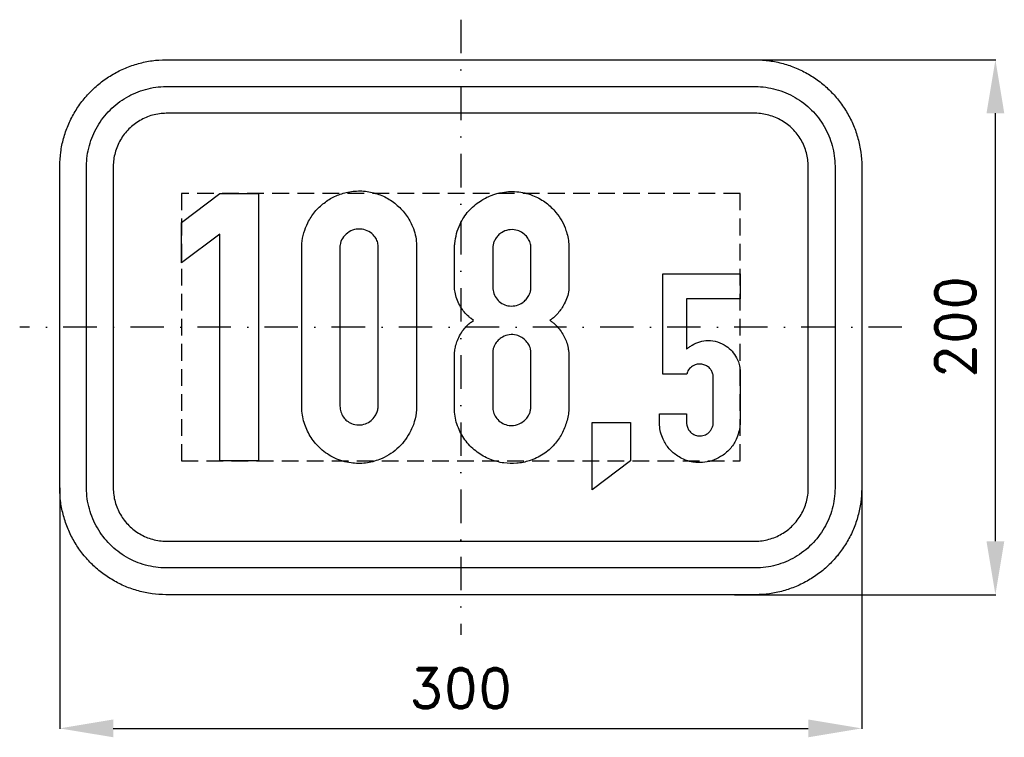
# Model space of a CAD drawing. Header units: millimetres. Extents: x -165 to 203, y -153 to 115.
import ezdxf

# ---------------------------------------------------------------- set-up
doc = ezdxf.new("R2010")
doc.units = ezdxf.units.MM
doc.header["$LTSCALE"] = 5
doc.linetypes.add('ČERCHOVANÁX2', pattern=[2, 1, -0.5, 0, -0.5])
doc.linetypes.add('ČÁRKOVANÁX2', pattern=[1.5, 1, -0.5])
doc.layers.add('Kóty', color=2, linetype='Continuous')
doc.layers.add('Značka', color=7, linetype='Continuous')
doc.styles.get("Standard").update_dxf_attribs({"font": 'romand.shx', "height": 15})
doc.dimstyles.get("Standard").update_dxf_attribs({"dimtxt": 15, "dimasz": 20, "dimexe": 0.18, "dimexo": 0.0625, "dimgap": 7.5, "dimtad": 1, "dimdec": 0, "dimzin": 0, "dimdsep": 46, "dimtxsty": 'Standard', "dimcen": 0.09, "dimadec": 0, "dimazin": 0, "dimtfac": 1, "dimtdec": 0, "dimtofl": 0, "dimtmove": 0, "dimatfit": 3, "dimfxl": 1, "dimtolj": 1, "dimtzin": 0, "dimarcsym": 0})

# ---------------------------------------------------------------- blocks, each defined once
blk = doc.blocks.new('*D0')
at = {"layer": 'Defpoints', "color": 0, "transparency": 16777216}
for p in [(-150, -60), (150, -60.31), (150, -150)]:
    blk.add_point(p, dxfattribs=at)
at = {"layer": 'Kóty', "color": 0, "lineweight": -2, "transparency": 16777216}
for p, q in [((-150, -60.06), (-150, -150.18)), ((150, -60.38), (150, -150.18)), ((-130, -150), (130, -150))]:
    blk.add_line(p, q, dxfattribs=at)
at = {"layer": 'Kóty', "color": 0, "transparency": 16777216}
for points in [[(-130, -146.67), (-130, -153.33), (-150, -150)], [(130, -146.67), (130, -153.33), (150, -150)]]:
    blk.add_solid(points, dxfattribs=at)
at = {"layer": 'Kóty', "color": 0, "transparency": 16777216, "insert": (0, -135), "char_height": 15, "attachment_point": 5}
blk.add_mtext('\\A1;300', dxfattribs=at)
blk = doc.blocks.new('*D1')
at = {"layer": 'Defpoints', "color": 0, "transparency": 16777216}
for p in [(105.13, 100), (200, 100), (102.36, -100)]:
    blk.add_point(p, dxfattribs=at)
at = {"layer": 'Kóty', "color": 0, "lineweight": -2, "transparency": 16777216}
for p, q in [((105.19, 100), (200.18, 100)), ((200, -80), (200, 80)), ((102.42, -100), (200.18, -100))]:
    blk.add_line(p, q, dxfattribs=at)
at = {"layer": 'Kóty', "color": 0, "transparency": 16777216}
for points in [[(196.67, 80), (203.33, 80), (200, 100)], [(196.67, -80), (203.33, -80), (200, -100)]]:
    blk.add_solid(points, dxfattribs=at)
at = {"layer": 'Kóty', "color": 0, "transparency": 16777216, "insert": (185, 0), "char_height": 15, "attachment_point": 5, "rotation": 90}
blk.add_mtext('\\A1;200', dxfattribs=at)

msp = doc.modelspace()

# ---------------------------------------------------------------- linework, layer by layer
at = {"layer": 'Značka', "color": 6, "linetype": 'ČERCHOVANÁX2', "lineweight": 25, "ltscale": 2.5}
for p, q in [((0, 115), (0, -115)), ((165, 0), (-165, 0))]:
    msp.add_line(p, q, dxfattribs=at)
at = {"layer": 'Značka', "color": 5}
for points in [[(-110, -100), (-110.1571, -99.9995), (-110.3142, -99.9988, -0.0321801), (-115.4791, -99.637, -0.0354434), (-120.5549, -98.5823, -0.0362668), (-125.4636, -96.9227, -0.0344204), (-130.0906, -94.5885, -0.0337219), (-134.4017, -91.714, -0.0340852), (-138.2843, -88.2843, -0.0342085), (-141.7172, -84.4026, -0.0342291), (-144.5885, -80.0906, -0.0340447), (-146.9061, -75.4605, -0.0334123), (-148.5823, -70.5549, -0.0341271), (-149.6542, -65.4767, -0.0367448), (-149.9988, -60.3142), (-149.9996, -60.1571), (-150, -60), (-150, 60), (-149.9995, 60.157), (-149.9988, 60.314, -0.0321804), (-149.637, 65.479, -0.0354435), (-148.5823, 70.555, -0.0362663), (-146.9227, 75.464, -0.0344188), (-144.5885, 80.091, -0.0337225), (-141.714, 84.402, -0.034085), (-138.2843, 88.284, -0.0342064), (-134.4026, 91.717, -0.0342299), (-130.0906, 94.589, -0.034045), (-125.4605, 96.906, -0.0334164), (-120.5549, 98.582, -0.0341289), (-115.4767, 99.654, -0.0367469), (-110.3142, 99.999), (-110.1571, 100), (-110, 100), (110, 100), (110.157, 100), (110.314, 99.999, -0.0321792), (115.479, 99.637, -0.0354414), (120.555, 98.582, -0.0362704), (125.464, 96.923, -0.0344248), (130.091, 94.589, -0.0337245), (134.402, 91.714, -0.0340837), (138.284, 88.284, -0.0342102), (141.717, 84.403, -0.034229), (144.589, 80.091, -0.0340409), (146.906, 75.46, -0.0334109), (148.582, 70.555, -0.0341229), (149.654, 65.477, -0.0367407), (149.999, 60.314), (150, 60.157), (150, 60), (150, -60), (150, -60.1571), (149.999, -60.3142, -0.0321733), (149.637, -65.4791, -0.0354419), (148.582, -70.5549, -0.0362652), (146.923, -75.4636, -0.0344184), (144.589, -80.0906, -0.0337214), (141.714, -84.4017, -0.0340882), (138.284, -88.2843, -0.03421), (134.403, -91.7172, -0.0342323), (130.091, -94.5885, -0.0340473), (125.46, -96.9061, -0.0334115), (120.555, -98.5823, -0.0341273), (115.477, -99.6542, -0.0367447), (110.314, -99.9988), (110.157, -99.9996), (110, -100), (-110, -100)], [(-110, -90), (-110.1178, -89.9996), (-110.2356, -89.9991, -0.03218), (-114.1093, -89.7277, -0.0354437), (-117.9162, -88.9367, -0.0362672), (-121.5977, -87.692, -0.0344212), (-125.068, -85.9414, -0.0337209), (-128.3013, -83.7855, -0.034085), (-131.2132, -81.2132, -0.0342084), (-133.7879, -78.3019, -0.0342286), (-135.9414, -75.068, -0.0340444), (-137.6795, -71.5954, -0.033413), (-138.9367, -67.9162, -0.0341275), (-139.7406, -64.1075, -0.0367449), (-139.9991, -60.2356), (-139.9997, -60.1178), (-140, -60), (-140, 60), (-139.9996, 60.118), (-139.9991, 60.236, -0.03218), (-139.7277, 64.109, -0.0354435), (-138.9367, 67.916, -0.0362653), (-137.692, 71.598, -0.0344204), (-135.9414, 75.068, -0.033723), (-133.7855, 78.301, -0.0340843), (-131.2132, 81.213, -0.0342074), (-128.3019, 83.788, -0.0342291), (-125.068, 85.941, -0.0340475), (-121.5954, 87.68, -0.0334125), (-117.9162, 88.937, -0.0341289), (-114.1075, 89.741, -0.0367489), (-110.2356, 89.999), (-110.1178, 90), (-110, 90), (110, 90), (110.118, 90), (110.236, 89.999, -0.0321795), (114.109, 89.728, -0.0354409), (117.916, 88.937, -0.036263), (121.598, 87.692, -0.0344212), (125.068, 85.941, -0.033723), (128.301, 83.785, -0.0340819), (131.213, 81.213, -0.0342055), (133.788, 78.302, -0.0342258), (135.941, 75.068, -0.0340501), (137.68, 71.595, -0.0334163), (138.937, 67.916, -0.0341287), (139.741, 64.108, -0.036741), (139.999, 60.236), (140, 60.118), (140, 60), (140, -60), (140, -60.1178), (139.999, -60.2356, -0.0321793), (139.728, -64.1093, -0.0354498), (138.937, -67.9162, -0.0362672), (137.692, -71.5977, -0.0344168), (135.941, -75.068, -0.0337242), (133.785, -78.3013, -0.0340849), (131.213, -81.2132, -0.0342071), (128.302, -83.7879, -0.0342319), (125.068, -85.9414, -0.0340454), (121.595, -87.6795, -0.0334142), (117.916, -88.9367, -0.0341249), (114.108, -89.7406, -0.036745), (110.236, -89.9991), (110.118, -89.9997), (110, -90), (-110, -90)], [(-110, -80), (110, -80), (110.079, -79.9998), (110.157, -79.9994, 0.0321801), (112.74, -79.8185, 0.0354442), (115.277, -79.2911, 0.0362669), (117.732, -78.4614, 0.034416), (120.045, -77.2943, 0.0337189), (122.201, -75.857, 0.0340785), (124.142, -74.1421, 0.0342137), (125.859, -72.2013, 0.0342224), (127.294, -70.0453, 0.0340475), (128.453, -67.7302, 0.033405), (129.291, -65.2775, 0.0341291), (129.827, -62.7384, 0.0367409), (129.999, -60.1571), (130, -60.0785), (130, -60), (130, 60), (130, 60.079), (129.999, 60.157, 0.0321792), (129.818, 62.74, 0.0354414), (129.291, 65.277, 0.0362594), (128.461, 67.732, 0.0344169), (127.294, 70.045, 0.033722), (125.857, 72.201, 0.0340771), (124.142, 74.142, 0.0342099), (122.201, 75.859, 0.0342309), (120.045, 77.294, 0.0340445), (117.73, 78.453, 0.0334122), (115.277, 79.291, 0.034122), (112.738, 79.827, 0.0367414), (110.157, 79.999), (110.079, 80), (110, 80), (-110, 80), (-110.0785, 80), (-110.1571, 79.999, 0.0321733), (-112.7396, 79.818, 0.0354415), (-115.2775, 79.291, 0.0362648), (-117.7318, 78.461, 0.0344187), (-120.0453, 77.294, 0.0337203), (-122.2008, 75.857, 0.034088), (-124.1421, 74.142, 0.0342107), (-125.8586, 72.201, 0.0342324), (-127.2943, 70.045, 0.0340469), (-128.453, 67.73, 0.0334108), (-129.2911, 65.277, 0.0341277), (-129.8271, 62.738, 0.0367445), (-129.9994, 60.157), (-129.9998, 60.079), (-130, 60), (-130, -60), (-129.9998, -60.0785), (-129.9994, -60.1571, 0.0321799), (-129.8185, -62.7396, 0.0354429), (-129.2911, -65.2775, 0.0362668), (-128.4614, -67.7318, 0.0344207), (-127.2943, -70.0453, 0.0337204), (-125.857, -72.2008, 0.0340846), (-124.1421, -74.1421, 0.0342097), (-122.2013, -75.8586, 0.0342292), (-120.0453, -77.2943, 0.0340442), (-117.7302, -78.453, 0.0334112), (-115.2775, -79.2911, 0.0341277), (-112.7384, -79.8271, 0.0367446), (-110.1571, -79.9994), (-110.0785, -79.9998), (-110, -80)], [(-59.477, 30.135), (-59.45, 30.724, -0.00580372), (-59.415, 31.313, -0.051517), (-58.699, 35.3, -0.0503708), (-57.185, 39.083, -0.0591976), (-54.585, 43.136, -0.0598868), (-51.113, 46.458, -0.0573711), (-47.198, 48.885, -0.056036), (-42.831, 50.375, -0.0629638), (-37.641, 50.965, -0.0650537), (-32.477, 50.229, -0.0622291), (-27.836, 48.424, -0.0596067), (-23.758, 45.552, -0.0588872), (-20.419, 41.924, -0.0612545), (-18.04, 37.615, -0.0428333), (-17.023, 34.557, -0.0470574), (-16.571, 31.385, -0.00597661), (-16.546, 30.87), (-16.529, 30.354), (-16.529, -30.104), (-16.548, -30.516), (-16.571, -30.927, -0.0567975), (-17.374, -35.378, -0.0570023), (-19.175, -39.573, -0.0909072), (-23.863, -45.508, -0.092649), (-30.342, -49.396, -0.0699462), (-35.608, -50.801, -0.0683857), (-41.05, -50.719, -0.077397), (-47.14, -48.949, -0.0793323), (-52.394, -45.406, -0.0685664), (-55.972, -41.257, -0.0640203), (-58.342, -36.323, -0.0359725), (-59.119, -33.555, -0.0419404), (-59.456, -30.719), (-59.468, -30.38), (-59.477, -30.042), (-59.477, 30.135)], [(4.815, 2.583), (3.877, 3.278, -0.0156835), (2.971, 4.01, -0.0409995), (1.317, 5.704, -0.0393513), (-0.05, 7.646, -0.0422536), (-1.241, 10.007, -0.040071), (-2.029, 12.531, -0.0204763), (-2.244, 13.583, -0.0298273), (-2.352, 14.646, -0.00950667), (-2.362, 15.036), (-2.363, 15.427), (-2.363, 30.177), (-2.308, 30.729, -0.00339364), (-2.248, 31.281, -0.0359645), (-1.558, 34.994, -0.047925), (-0.258, 38.542, -0.0768264), (2.904, 43.401, -0.0705611), (7.356, 47.167, -0.054784), (11.317, 49.261, -0.055256), (15.627, 50.438, -0.0731523), (21.672, 50.614, -0.076051), (27.512, 49.021, -0.0651414), (31.944, 46.496, -0.0620854), (35.596, 42.948, -0.0470453), (37.797, 39.763, -0.047847), (39.356, 36.229, -0.0325848), (40.044, 33.755, -0.0336416), (40.398, 31.219), (40.432, 30.735), (40.46, 30.25), (40.46, 15), (40.436, 14.453, -0.00920374), (40.398, 13.906, -0.0559246), (39.842, 11.231, -0.0487063), (38.742, 8.719, -0.0319883), (37.656, 6.944, -0.0241222), (36.377, 5.302, -0.0209263), (35.421, 4.247, -0.0360628), (34.356, 3.313, -0.0143252), (33.853, 2.949), (33.335, 2.604, -0.00672555), (34.343, 1.858, -0.0203777), (35.304, 1.063, -0.0438121), (36.855, -0.629, -0.0315241), (38.148, -2.552, -0.0316251), (39.196, -4.54, -0.0456888), (39.919, -6.646, -0.0235726), (40.184, -7.934, -0.00859041), (40.367, -9.24), (40.414, -9.61), (40.46, -9.979), (40.46, -30.01), (40.457, -30.333), (40.45, -30.656, -0.038256), (40.183, -33.047, -0.0287704), (39.596, -35.396, -0.0514253), (37.796, -39.83, -0.0604666), (35.065, -43.75, -0.0736743), (30.808, -47.502, -0.0708267), (25.648, -49.906, -0.0599012), (20.932, -50.888, -0.0584204), (16.127, -50.74, -0.0649321), (10.889, -49.37, -0.0662094), (6.169, -46.687, -0.0715465), (1.968, -42.646, -0.0735308), (-0.904, -37.594, -0.0410802), (-1.853, -34.706, -0.0436522), (-2.3, -31.719, -0.00767214), (-2.338, -31.037), (-2.363, -30.354), (-2.363, -9.854), (-2.325, -9.38, -0.00637297), (-2.279, -8.906, -0.0351315), (-1.914, -6.916, -0.0335428), (-1.279, -4.99, -0.0420539), (-0.133, -2.629, -0.0412394), (1.387, -0.49, -0.026978), (2.455, 0.693, -0.0313259), (3.648, 1.74, -0.0114192), (4.225, 2.17), (4.815, 2.583)], [(-45.248, 29.469), (-45.248, -28.771), (-45.23, -29.15), (-45.206, -29.531, 0.0538413), (-44.829, -31.657, 0.083784), (-43.904, -33.583, 0.0845445), (-42.587, -35.017, 0.0738226), (-40.863, -35.99, 0.0936988), (-38.258, -36.543, 0.0987573), (-35.654, -36.094, 0.0895611), (-33.572, -34.934, 0.0840779), (-31.998, -33.135, 0.0595823), (-31.263, -31.672, 0.064937), (-30.915, -30.094, 0.00866589), (-30.891, -29.823), (-30.873, -29.552), (-30.873, 29.781), (-30.88, 30.224, 0.0152115), (-30.904, 30.667, 0.0796466), (-31.37, 32.475, 0.0746022), (-32.373, 34.083, 0.099409), (-34.389, 35.792, 0.0963471), (-36.904, 36.615, 0.104526), (-39.778, 36.494, 0.104036), (-42.383, 35.219, 0.0981008), (-44.259, 33.226, 0.112861), (-45.154, 30.719, 0.0227761), (-45.22, 30.095, 0.00757386), (-45.248, 29.469)], [(11.96, 29.719), (11.96, 15.302), (11.979, 14.844, 0.0113425), (12.012, 14.385, 0.0795337), (12.625, 12.039, 0.0943441), (13.992, 10.031, 0.0983277), (15.929, 8.601, 0.0921351), (18.273, 7.979, 0.0943119), (20.846, 8.178, 0.0922229), (23.158, 9.281, 0.0624135), (24.446, 10.408, 0.0582794), (25.429, 11.813, 0.0479158), (25.96, 12.995, 0.0612843), (26.221, 14.25, 0.00932298), (26.239, 14.484), (26.252, 14.719), (26.252, 29.875), (26.228, 30.261, 0.0141577), (26.19, 30.646, 0.0826713), (25.63, 32.438, 0.0700358), (24.544, 34.01, 0.0824771), (22.78, 35.502, 0.0871937), (20.627, 36.323, 0.10143), (17.838, 36.385, 0.104208), (15.262, 35.354, 0.063833), (13.997, 34.34, 0.0576177), (13.012, 33.052, 0.0476047), (12.411, 31.845, 0.0533716), (12.065, 30.552, 0.0134226), (12.005, 30.136, 0.00450467), (11.96, 29.719)], [(84.465, -32.42), (84.465, -35.956), (84.489, -36.131), (84.516, -36.306, 0.060949), (84.915, -37.687, 0.0775239), (85.675, -38.909, 0.110112), (87.193, -40.137, 0.106092), (89.117, -40.637, 0.104807), (91.091, -40.402, 0.113283), (92.748, -39.398, 0.0630704), (93.487, -38.533, 0.03799), (94.046, -37.524, 0.0304877), (94.308, -36.895, 0.0629192), (94.447, -36.241), (94.457, -36.077), (94.461, -35.912), (94.461, -18.675), (94.454, -18.438), (94.44, -18.201, 0.0782607), (94.104, -16.848, 0.0771357), (93.368, -15.649, 0.0802572), (92.284, -14.645, 0.0744446), (90.947, -14.016, 0.0843218), (89.303, -13.757, 0.0890556), (87.651, -14.074, 0.105035), (85.899, -15.128, 0.127248), (84.815, -16.786, 0.0225135), (84.69, -17.159), (84.589, -17.537), (75.627, -17.537), (75.627, 20), (104.487, 20), (104.487, 10.579), (84.479, 10.579), (84.479, -8.175, -0.00727542), (85.493, -7.39, -0.0218426), (86.55, -6.666, -0.0688884), (89.403, -5.413, -0.0712774), (92.515, -4.989, -0.0814307), (96.072, -5.484, -0.0801157), (99.281, -7.067, -0.0651148), (101.491, -8.992, -0.0592976), (103.168, -11.413, -0.0490564), (104.054, -13.416, -0.0659239), (104.458, -15.54), (104.476, -15.857), (104.487, -16.174), (104.487, -36.168), (104.463, -36.441), (104.436, -36.715, -0.0388863), (103.957, -39.386, -0.0477102), (103.022, -41.943, -0.0791849), (100.63, -45.607, -0.0768971), (97.225, -48.381, -0.0647336), (93.954, -49.915, -0.0637758), (90.4, -50.569, -0.0823982), (85.581, -50.148, -0.0861315), (81.169, -48.177, -0.0764939), (77.973, -45.424, -0.0714009), (75.707, -41.855, -0.0498446), (74.758, -39.283, -0.0601785), (74.395, -36.598), (74.389, -36.321), (74.387, -36.044), (74.387, -32.42), (84.465, -32.42)], [(11.96, -9.437), (11.96, -29.667), (11.962, -29.969, 0.0095903), (11.971, -30.271, 0.081221), (12.413, -32.278, 0.0784174), (13.471, -34.073, 0.0901844), (15.207, -35.68, 0.0933352), (17.398, -36.562, 0.112364), (20.435, -36.58, 0.107577), (23.2, -35.333, 0.0613677), (24.424, -34.268, 0.0585266), (25.356, -32.948, 0.0501069), (25.907, -31.706, 0.0576297), (26.179, -30.385, 0.0104936), (26.204, -30.084), (26.221, -29.781), (26.221, -9.156), (26.185, -8.812, 0.0122545), (26.137, -8.469, 0.0791931), (25.542, -6.717, 0.0684033), (24.45, -5.187, 0.0769216), (22.804, -3.8, 0.0803482), (20.815, -2.99, 0.0970694), (18.134, -2.816, 0.100528), (15.596, -3.667, 0.0789939), (13.958, -4.894, 0.0712346), (12.752, -6.552, 0.0476334), (12.242, -7.69, 0.0612883), (11.992, -8.896, 0.0112502), (11.972, -9.166), (11.96, -9.437)]]:
    msp.add_lwpolyline(points, format="xyb", dxfattribs=at)
for points in [[(-90.1646, -50), (-90.1646, 34.833), (-104.4875, 24.125), (-104.4875, 39.219), (-90.1125, 49.99), (-75.7271, 49.99), (-75.7271, -50), (-90.1646, -50)], [(49.21, -60.833), (49.21, -35.667), (63.544, -35.667), (63.544, -50), (49.21, -60.833)]]:
    msp.add_lwpolyline(points, dxfattribs=at)
at = {"layer": 'Značka', "color": 6, "linetype": 'ČÁRKOVANÁX2', "ltscale": 1.25}
msp.add_lwpolyline([(-104.4875, -50.01), (104.4975, -50.01), (104.4975, 49.99), (-104.4875, 49.99)], close=True, dxfattribs=at)

# ---------------------------------------------------------------- dimensions: what is measured, and where the dimension line sits
at = {"layer": 'Kóty'}
dim = msp.add_linear_dim(base=(200, 100), p1=(102.36, -100), p2=(105.1269, 100), angle=90, dimstyle='Standard', dxfattribs=at)
dim.commit()
dim.dimension.update_dxf_attribs({"geometry": '*D1', "text_midpoint": (185, 0)})
dim = msp.add_linear_dim(base=(149.999, -150), p1=(-150, -60), p2=(149.999, -60.3142), dimstyle='Standard', dxfattribs=at)
dim.commit()
dim.dimension.update_dxf_attribs({"geometry": '*D0', "text_midpoint": (-0.0005, -135)})

doc.saveas('drawing.dxf')
